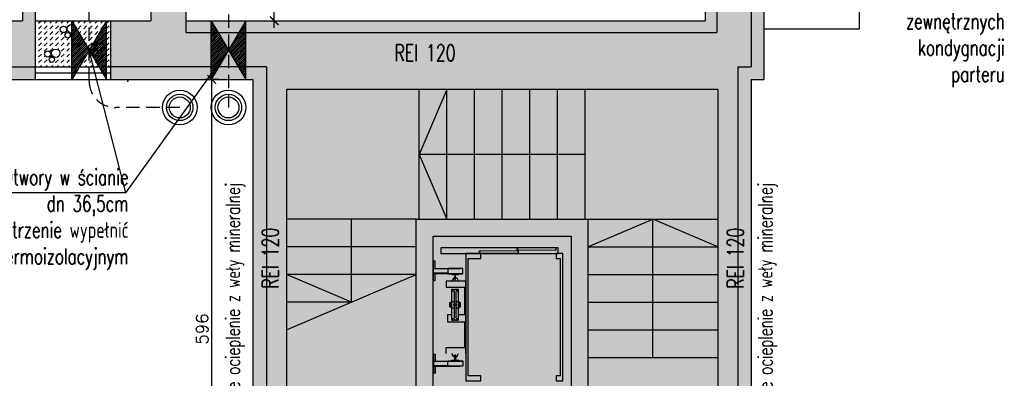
# Model space of a CAD drawing. Header units: millimetres. Extents: x 31969 to 285678, y -69766 to -1123.
# Tile 36 of 102: x 142723 to 143898, y -11032 to -10604. Entities that reach past the tile are written whole.
import ezdxf
from ezdxf.enums import TextEntityAlignment as Align
from ezdxf.lldxf.tags import DXFTag

# ---------------------------------------------------------------- set-up
doc = ezdxf.new("R2010")
doc.units = ezdxf.units.MM
doc.linetypes.add('KRE_16_8', pattern=[24, 16, -8])
for name, color, linetype in [('a- wentylacja Łukasza 2', 118, 'Continuous'), ('a-biblioteka', 251, 'Continuous'), ('a-izolacja 1', 3, 'Continuous'), ('a-opis 1', 3, 'Continuous'), ('a-opis 3', 15, 'Continuous'), ('a-przekrój 2', 251, 'Continuous'), ('a-schody', 3, 'Continuous'), ('a-stolarka okienna', 3, 'Continuous'), ('a-szraf', 252, 'Continuous'), ('a-wymiary', 11, 'Continuous'), ('a-ściany istniejące murowane', 6, 'Continuous'), ('a-ściany nośne projektowane', 7, 'Continuous')]:
    doc.layers.add(name, color=color, linetype=linetype)
doc.styles.add('MAREK', font='simplex.shx')
doc.styles.add('RS01507', font='romans.shx', dxfattribs={"width": 0.7, "height": 0.15})
doc.linetypes.add('BATTING', pattern='A,0.0001,-0.1,[134,ltypeshp.shx,S=0.1,R=0,X=-0.1,Y=0],-0.2,[134,ltypeshp.shx,S=0.1,R=180,X=0.1,Y=0],-0.1', length=0.4001)
tags = doc.linetypes.add('DASHED', pattern=[0.75, 0.5, -0.25]).pattern_tags.tags
tags[6:7] = [DXFTag(74, 4), DXFTag(75, 0), DXFTag(340, '0'), DXFTag(46, 1.0), DXFTag(50, 0.0), DXFTag(44, 0.0), DXFTag(45, 0.0)]
tags[4:5] = [DXFTag(74, 4), DXFTag(75, 0), DXFTag(340, '0'), DXFTag(46, 1.0), DXFTag(50, 0.0), DXFTag(44, 0.0), DXFTag(45, 0.0)]
doc.dimstyles.new('MAREK', dxfattribs={"dimscale": 0.85, "dimtxt": 17, "dimasz": 12, "dimexe": 10, "dimexo": 0.625, "dimgap": 5, "dimtad": 1, "dimdec": 1, "dimdsep": 46, "dimtxsty": 'MAREK', "dimblk1": 'ARCHTICK', "dimblk2": 'ARCHTICK', "dimsah": 1, "dimcen": 2.5, "dimdle": 10, "dimadec": 0, "dimazin": 0, "dimtfac": 1, "dimtdec": 1, "dimtmove": 1, "dimatfit": 3, "dimldrblk": 'ARCHTICK', "dimfxl": 0, "dimtolj": 1, "dimtzin": 0, "dimarcsym": 0})

# ---------------------------------------------------------------- blocks, each defined once
blk = doc.blocks.new('_ARCHTICK')
at = {"color": 0, "linetype": 'ByBlock', "const_width": 0.15}
blk.add_lwpolyline([(-0.5, -0.5), (0.5, 0.5)], dxfattribs=at)
blk = doc.blocks.new('*D46')
at = {"layer": 'a-wymiary', "color": 0, "lineweight": -2, "ltscale": 100}
for p, q in [((142960.4, -10675.1), (142943.4, -10675.1)), ((142951.9, -11279.6), (142951.9, -10666.6)), ((142960.4, -11271.1), (142943.4, -11271.1))]:
    blk.add_line(p, q, dxfattribs=at)
at = {"layer": 'DEFPOINTS', "color": 0, "ltscale": 100}
for p in [(142951.9, -10675.1), (143001.1, -10675.1), (143001.1, -11271.1)]:
    blk.add_point(p, dxfattribs=at)
at = {"layer": 'a-wymiary', "color": 0, "lineweight": -2, "ltscale": 100, "xscale": 10.2, "yscale": 10.2, "zscale": 10.2}
for p, rotation in [((142951.9, -10675.1), 90), ((142951.9, -11271.1), 270)]:
    blk.add_blockref('_ARCHTICK', p, dxfattribs=dict(at, rotation=rotation))
at = {"layer": 'a-wymiary', "color": 0, "ltscale": 100, "insert": (142940.4, -10973.1), "char_height": 14.45, "attachment_point": 5, "rotation": 90, "style": 'MAREK'}
blk.add_mtext('\\A1;596', dxfattribs=at)
blk = doc.blocks.new('*D107')
at = {"layer": 'a-wymiary', "color": 0, "lineweight": -2, "ltscale": 100}
for p, q in [((143017.9, -10402.1), (143034.9, -10402.1)), ((143026.4, -10613.6), (143026.4, -10393.6)), ((143017.9, -10605.1), (143034.9, -10605.1))]:
    blk.add_line(p, q, dxfattribs=at)
at = {"layer": 'DEFPOINTS', "color": 0, "ltscale": 100}
for p in [(142932.5, -10402.1), (143026.4, -10402.1), (142932.5, -10605.1)]:
    blk.add_point(p, dxfattribs=at)
at = {"layer": 'a-wymiary', "color": 0, "lineweight": -2, "ltscale": 100, "xscale": 10.2, "yscale": 10.2, "zscale": 10.2}
for p, rotation in [((143026.4, -10402.1), 90), ((143026.4, -10605.1), 270)]:
    blk.add_blockref('_ARCHTICK', p, dxfattribs=dict(at, rotation=rotation))
at = {"layer": 'a-wymiary', "color": 0, "ltscale": 100, "insert": (143014.9, -10503.6), "char_height": 14.45, "attachment_point": 5, "rotation": 90, "style": 'MAREK'}
blk.add_mtext('\\A1;203', dxfattribs=at)

msp = doc.modelspace()

# ---------------------------------------------------------------- hatches: boundary and pattern name
at = {"layer": 'a- wentylacja Łukasza 2'}
h = msp.add_hatch(dxfattribs=at)
h.set_pattern_fill('LINE', color=256, scale=0.5, angle=45)
h.set_pattern_definition([(45, (13.639, -0.0014), (-1.122532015, 1.122532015), [])])
h.paths.add_polyline_path([(142826.16, -10675.1), (142826.16, -10605.1), (142805.41, -10640.1)])
h.paths.add_polyline_path([(142805.41, -10640.1), (142784.66, -10605.1), (142784.66, -10675.1)])
h = msp.add_hatch(dxfattribs=at)
h.set_pattern_fill('LINE', color=256, scale=0.5, angle=45)
h.paths.add_polyline_path([(142992.53, -10619.1), (142984.23, -10619.1), (142971.78, -10640.1), (142983.64, -10660.1), (142992.53, -10660.1)])
h.paths.add_polyline_path([(142959.33, -10619.1), (142951.03, -10619.1), (142951.03, -10660.1), (142959.92, -10660.1), (142971.78, -10640.1)])
h.paths.add_polyline_path([(142951.03, -10605.1), (142951.03, -10619.1), (142959.33, -10619.1)])
h.paths.add_polyline_path([(142959.92, -10660.1), (142951.03, -10660.1), (142951.03, -10675.1)])
h.paths.add_polyline_path([(142992.53, -10660.1), (142983.64, -10660.1), (142992.53, -10675.1)])
h.paths.add_polyline_path([(142992.53, -10605.1), (142984.23, -10619.1), (142992.53, -10619.1)])
at = {"layer": 'a-przekrój 2', "ltscale": 100}
h = msp.add_hatch(dxfattribs=at)
h.set_pattern_fill('DASH', color=256, scale=1.5, angle=45, style=0)
h.set_pattern_definition([(45, (673, 0), (4e-16, 6.73519209), [4.7625, -4.7625])])
h.paths.add_polyline_path([(142831.07, -10605.1), (142815.56, -10605.1), (142815.56, -10631.68, -0.5710429), (142823.11, -10636.13, -0.5710429), (142815.56, -10640.59), (142815.56, -10641.48, -0.2086134), (142816.58, -10643.8, -0.2086134), (142815.56, -10646.12), (142815.56, -10660.1), (142831.07, -10660.1)])
h.paths.add_polyline_path([(142815.56, -10631.68), (142815.56, -10605.1), (142780.56, -10640.1), (142800.56, -10660.1), (142815.56, -10660.1), (142815.56, -10646.12, -0.6547889), (142810.24, -10643.8, -0.6547889), (142815.56, -10641.48), (142815.56, -10640.59, -0.2730397), (142812.93, -10636.13, -0.2730397)])
h.paths.add_polyline_path([(142812.28, -10637.02, -1), (142804.71, -10637.02, -1)], flags=16)
h.paths.add_polyline_path([(142815.56, -10605.1), (142780.56, -10605.1), (142780.56, -10611.25, -0.6876801), (142789.44, -10614.65, -0.6876801), (142780.56, -10618.05), (142780.56, -10619.26, -0.3385809), (142782.9, -10622.32, -0.3385809), (142780.56, -10625.37), (142780.56, -10640.1)])
h.paths.add_polyline_path([(142776.57, -10622.32, -0.4941196), (142780.56, -10619.26), (142780.56, -10618.05, -0.1850587), (142779.26, -10614.65, -0.1850587), (142780.56, -10611.25), (142780.56, -10605.1), (142745.56, -10605.1), (142780.56, -10640.1), (142780.56, -10625.37, -0.4941196)])
h.paths.add_polyline_path([(142771.04, -10615.54, -1), (142778.6, -10615.54, -1)], flags=16)
h.paths.add_polyline_path([(142745.56, -10605.1), (142745.56, -10660.1), (142760.56, -10660.1), (142780.56, -10640.1)])
h.paths.add_polyline_path([(142770.62, -10643.93, -1), (142760.44, -10643.93, -1)], flags=16)
h.paths.add_polyline_path([(142759.79, -10644.82, -1), (142752.22, -10644.82, -1)], flags=16)
h.paths.add_polyline_path([(142764.09, -10651.59, -1), (142757.75, -10651.59, -1)], flags=16)
h.paths.add_polyline_path([(142745.56, -10605.1), (142741.07, -10605.1), (142741.07, -10660.1), (142745.56, -10660.1)])
h.paths.add_polyline_path([(142780.56, -10640.1), (142760.56, -10660.1), (142780.56, -10660.1)], flags=17)
h.paths.add_polyline_path([(142780.56, -10640.1), (142780.56, -10660.1), (142800.56, -10660.1)], flags=17)
at = {"layer": 'a-szraf', "ltscale": 0.9}
h = msp.add_hatch(color=254, dxfattribs=at)
h.dxf.hatch_style = 1
h.paths.add_polyline_path([(143596.07, -10385.1), (143596.07, -10361.1), (143596.07, -10351.1), (143541.07, -10351.1), (143541.07, -10360.1), (143246.07, -10360.1), (143246.07, -10402.1), (143256.07, -10402.1), (143256.07, -10416.1), (143266.07, -10416.1), (143266.07, -10402.1), (143541.07, -10402.1), (143555.07, -10402.1), (143555.07, -10619.1), (142992.53, -10619.1), (142992.53, -10660.1), (143017.07, -10660.1), (143017.07, -11255.1), (143386.07, -11255.1), (143386.07, -11247.1), (143386.07, -11231.1), (143041.07, -11231.1), (143041.07, -10687.1), (143556.07, -10687.1), (143556.07, -11231.1), (143536.07, -11231.1), (143536.07, -11255.1), (143580.07, -11255.1), (143580.07, -10660.1), (143596.07, -10660.1)])
h.paths.add_polyline_path([(143611.07, -10385.1), (143596.07, -10385.1), (143596.07, -10660.1), (143580.07, -10660.1), (143580.07, -11255.1), (143536.07, -11255.1), (143536.07, -11271.1), (143596.07, -11271.1), (143596.07, -10675.1), (143611.07, -10675.1)])
h.paths.add_polyline_path([(143611.07, -10351.1), (143596.07, -10351.1), (143596.07, -10361.1), (143611.07, -10361.1)])
h.paths.add_polyline_path([(143017.07, -10660.1), (142992.53, -10660.1), (142992.53, -10675.1), (143001.07, -10675.1), (143001.07, -11271.1), (143386.07, -11271.1), (143386.07, -11255.1), (143017.07, -11255.1)])
h.paths.add_polyline_path([(143259.07, -11056.1), (143216.07, -11056.1), (143216.07, -10862.1), (143381.07, -10862.1), (143381.07, -11056.1), (143377.07, -11056.1), (143377.07, -11076.1), (143401.07, -11076.1), (143401.07, -10842.1), (143196.07, -10842.1), (143196.07, -11076.1), (143259.07, -11076.1)], flags=17)
h.paths.add_polyline_path([(143208.07, -11076.1), (143196.07, -11076.1), (143196.07, -11111.1), (143208.07, -11111.1)], flags=17)
h.paths.add_polyline_path([(143208.07, -11221.1), (143196.07, -11221.1), (143196.07, -11231.1), (143208.07, -11231.1)], flags=17)
h.paths.add_polyline_path([(142951.03, -10660.1), (142831.07, -10660.1), (142831.07, -10675.1), (142946.61, -10675.1), (142951.03, -10668.95)])
h.paths.add_polyline_path([(142951.03, -10619.1), (142921.07, -10619.1), (142921.07, -10605.1), (142921.07, -10524.1), (142879.07, -10524.1), (142879.07, -10605.1), (142831.07, -10605.1), (142831.07, -10660.1), (142951.03, -10660.1)])
h.paths.add_polyline_path([(142951.03, -10605.1), (142921.07, -10605.1), (142921.07, -10619.1), (142951.03, -10619.1)], flags=17)
h.paths.add_polyline_path([(142971.78, -10605.1), (142951.03, -10605.1), (142959.33, -10619.1), (142971.78, -10619.1)])
h.paths.add_polyline_path([(142951.03, -10605.1), (142951.03, -10619.1), (142959.33, -10619.1)], flags=17)
h.paths.add_polyline_path([(142992.53, -10605.1), (142971.78, -10605.1), (142971.78, -10619.1), (142984.23, -10619.1)])
h.paths.add_polyline_path([(142992.53, -10605.1), (142984.23, -10619.1), (142992.53, -10619.1)], flags=17)
h.paths.add_polyline_path([(142992.53, -10619.1), (142984.23, -10619.1), (142971.78, -10640.1), (142983.64, -10660.1), (142992.53, -10660.1)])
h.paths.add_polyline_path([(142959.33, -10619.1), (142951.03, -10619.1), (142951.03, -10660.1), (142957.4, -10660.1), (142971.78, -10640.1)])
h.paths.add_polyline_path([(142971.78, -10619.1), (142959.33, -10619.1), (142971.78, -10640.1)], flags=17)
h.paths.add_polyline_path([(142984.23, -10619.1), (142971.78, -10619.1), (142971.78, -10640.1)], flags=17)
h.paths.add_polyline_path([(142971.78, -10640.1), (142959.92, -10660.1), (142971.78, -10660.1)], flags=16)
h.paths.add_polyline_path([(142971.78, -10640.1), (142971.78, -10660.1), (142983.64, -10660.1)], flags=17)
h.paths.add_polyline_path([(142983.64, -10660.1), (142971.78, -10660.1), (142971.78, -10675.1), (142992.53, -10675.1)])
h.paths.add_polyline_path([(142971.78, -10660.1), (142959.92, -10660.1), (142951.03, -10675.1), (142971.78, -10675.1)])
h.paths.add_polyline_path([(142992.53, -10660.1), (142983.64, -10660.1), (142992.53, -10675.1)], flags=17)
h.paths.add_polyline_path([(142959.92, -10660.1), (142957.4, -10660.1), (142951.03, -10668.95), (142951.03, -10675.1)], flags=17)
h.paths.add_polyline_path([(142957.4, -10660.1), (142951.03, -10660.1), (142951.03, -10668.95)], flags=16)
h.paths.add_polyline_path([(142971.78, -10640.1), (142957.4, -10660.1), (142959.92, -10660.1)], flags=17)
h.paths.add_polyline_path([(142954.53, -10360.1), (142853.07, -10360.1), (142853.07, -10375.1), (142879.07, -10375.1), (142879.07, -10444.1), (142921.07, -10444.1), (142921.07, -10402.1), (142954.53, -10402.1)])
h.paths.add_polyline_path([(143127.56, -10360.1), (143036.07, -10360.1), (143036.07, -10375.1), (142989.03, -10375.1), (142989.03, -10402.1), (143127.56, -10402.1)])
h.paths.add_polyline_path([(143144.07, -10365.59), (143144.07, -10360.1), (143137.06, -10360.1), (143137.06, -10381.09)], flags=17)
h.paths.add_polyline_path([(143137.06, -10360.1), (143127.56, -10360.1), (143137.06, -10381.1), (143137.06, -10381.09)], flags=17)
h.paths.add_polyline_path([(143127.56, -10360.1), (143127.56, -10402.1), (143137.06, -10381.1)], flags=17)
h.paths.add_polyline_path([(143137.06, -10381.1), (143137.06, -10381.1), (143127.56, -10402.1), (143137.06, -10402.1)], flags=17)
h.paths.add_polyline_path([(143144.07, -10396.6), (143137.06, -10381.1), (143137.06, -10402.1), (143144.07, -10402.1)], flags=17)
h.paths.add_polyline_path([(143144.07, -10365.59), (143137.06, -10381.09), (143137.06, -10381.1), (143144.07, -10396.6)], flags=17)
h.paths.add_polyline_path([(142989.03, -10375.1), (142976.71, -10375.1), (142971.78, -10381.1), (142989.03, -10402.1)])
h.paths.add_polyline_path([(142976.71, -10375.1), (142971.78, -10375.1), (142971.78, -10381.1)], flags=17)
h.paths.add_polyline_path([(142971.78, -10375.1), (142966.85, -10375.1), (142971.78, -10381.1)], flags=17)
h.paths.add_polyline_path([(142966.85, -10375.1), (142966.07, -10375.1), (142966.07, -10374.15), (142954.53, -10360.1), (142954.53, -10402.1), (142971.78, -10381.1)])
h.paths.add_polyline_path([(142966.07, -10360.1), (142954.53, -10360.1), (142966.07, -10374.15)], flags=17)
h.paths.add_polyline_path([(142971.78, -10381.1), (142954.53, -10402.1), (142971.78, -10402.1)], flags=17)
h.paths.add_polyline_path([(142971.78, -10381.1), (142971.78, -10402.1), (142989.03, -10402.1)], flags=17)
h.paths.add_polyline_path([(142741.07, -10396.7), (142726.07, -10396.7), (142726.07, -10605.1), (142630.86, -10605.1), (142630.86, -10660.1), (142741.07, -10660.1), (142741.07, -10605.1)])
h.paths.add_polyline_path([(142741.07, -10660.1), (142630.86, -10660.1), (142630.86, -10675.1), (142741.07, -10675.1)])
h.paths.add_polyline_path([(142630.86, -10660.1), (142613.07, -10660.1), (142613.07, -10675.1), (142630.86, -10675.1)])
h.paths.add_polyline_path([(142630.86, -10605.1), (142613.07, -10605.1), (142613.07, -10660.1), (142630.86, -10660.1)])
h.paths.add_polyline_path([(142751.07, -10360.1), (142726.07, -10360.1), (142726.07, -10375.1), (142726.07, -10383.7), (142741.07, -10383.7), (142741.07, -10375.1), (142751.07, -10375.1)])
h.paths.add_polyline_path([(142741.07, -10383.7), (142733.57, -10390.2), (142741.07, -10390.2)])
h.paths.add_polyline_path([(142726.07, -10383.7), (142726.07, -10390.2), (142733.57, -10390.2)])
h.paths.add_polyline_path([(142741.07, -10383.7), (142726.07, -10383.7), (142733.57, -10390.2)])
h.paths.add_polyline_path([(142733.57, -10390.2), (142726.07, -10396.7), (142741.07, -10396.7)])
h.paths.add_polyline_path([(142733.57, -10390.2), (142726.07, -10390.2), (142726.07, -10396.7)], flags=17)
h.paths.add_polyline_path([(142741.07, -10390.2), (142733.57, -10390.2), (142741.07, -10396.7)], flags=17)
h.paths.add_polyline_path([(142523.07, -10660.1), (142376.07, -10660.1), (142376.07, -10675.1), (142523.07, -10675.1)])
h.paths.add_polyline_path([(142523.07, -10605.1), (142376.07, -10605.1), (142376.07, -10660.1), (142523.07, -10660.1)])
h.paths.add_polyline_path([(142286.07, -10605.1), (142206.07, -10605.1), (142206.07, -10388.99), (142191.07, -10388.99), (142191.07, -10605.1), (142158.07, -10605.1), (142158.07, -10660.1), (142286.07, -10660.1)])
h.paths.add_polyline_path([(142286.07, -10660.1), (142158.07, -10660.1), (142158.07, -10675.1), (142286.07, -10675.1)])
h.paths.add_polyline_path([(142068.07, -10660.1), (141971.07, -10660.1), (141971.07, -10675.1), (142068.07, -10675.1)])
h.paths.add_polyline_path([(142068.07, -10605.1), (142001.07, -10605.1), (142001.07, -10593.1), (141986.07, -10593.1), (141986.07, -10605.1), (141971.07, -10605.1), (141971.07, -10660.1), (142068.07, -10660.1)])
h.paths.add_polyline_path([(142027.07, -10456.2), (141986.07, -10456.2), (141986.07, -10503.1), (142027.07, -10503.1)])
h.paths.add_polyline_path([(142027.07, -10431.6), (142013.57, -10431.6), (141999.57, -10431.6), (141999.57, -10417.6), (142013.57, -10417.6), (142027.07, -10417.6), (142027.07, -10375.1), (142066.06, -10375.1), (142066.06, -10360.1), (141986.07, -10360.1), (141986.07, -10456.2), (142027.07, -10456.2)])
h.paths.add_polyline_path([(142027.07, -10417.6), (142013.57, -10417.6), (142013.57, -10431.6), (142027.07, -10431.6)], flags=17)
h.paths.add_polyline_path([(142085.07, -10360.1), (142066.06, -10360.1), (142085.07, -10364)], flags=17)
h.paths.add_polyline_path([(142085.07, -10364), (142066.06, -10360.1), (142066.06, -10375.1), (142085.07, -10371.19)])
h.paths.add_polyline_path([(142085.07, -10371.19), (142066.06, -10375.1), (142085.07, -10375.1)], flags=17)
h.paths.add_polyline_path([(142486.07, -10375.1), (142634.07, -10375.1), (142634.07, -10360.1), (142368.07, -10360.1), (142368.07, -10375.1), (142446.07, -10375.1), (142446.07, -10500.1), (142486.07, -10500.1)])
h.paths.add_polyline_path([(142236.07, -10360.1), (142187.07, -10360.1), (142187.07, -10375.1), (142191.07, -10375.1), (142191.07, -10375.99), (142206.07, -10375.99), (142206.07, -10375.1), (142236.07, -10375.1)])
h.paths.add_polyline_path([(142206.07, -10375.99), (142191.07, -10375.99), (142198.57, -10382.49)])
h.paths.add_polyline_path([(142191.07, -10375.99), (142191.07, -10382.49), (142198.57, -10382.49)], flags=17)
h.paths.add_polyline_path([(142206.07, -10375.99), (142198.57, -10382.49), (142206.07, -10382.49)], flags=17)
h.paths.add_polyline_path([(142206.07, -10382.49), (142198.57, -10382.49), (142206.07, -10388.99)])
h.paths.add_polyline_path([(142198.57, -10382.49), (142191.07, -10388.99), (142206.07, -10388.99)])
h.paths.add_polyline_path([(142198.57, -10382.49), (142191.07, -10382.49), (142191.07, -10388.99)])
h = msp.add_hatch(color=254, dxfattribs=at)
h.dxf.hatch_style = 1
h.paths.add_polyline_path([(143555.07, -10402.1), (143541.07, -10402.1), (143541.07, -10605.1), (142992.53, -10605.1), (142992.53, -10619.1), (143555.07, -10619.1)])
at = {"layer": 'a-szraf', "ltscale": 30}
h = msp.add_hatch(dxfattribs=at)
h.set_pattern_fill('DOTS', color=256, scale=3)
h.set_pattern_definition([(0, (0, -3342.232), (2.38125, 4.7625), [0, -4.7625])])
h.paths.add_polyline_path([(143588.07, -11271.1), (143334.07, -11271.1), (143334.07, -11433.1), (143588.07, -11433.1)])
h.paths.add_polyline_path([(143536.07, -11231.1), (143386.07, -11231.1), (143386.07, -11271.1), (143536.07, -11271.1)])
h.paths.add_polyline_path([(143556.07, -10842.1), (143401.07, -10842.1), (143401.07, -11231.1), (143536.07, -11231.1), (143556.07, -11231.1)])
h.paths.add_polyline_path([(143377.07, -11056.1), (143259.07, -11056.1), (143259.07, -11076.1), (143377.07, -11076.1)])
h.paths.add_polyline_path([(143381.07, -10862.1), (143216.07, -10862.1), (143216.07, -11056.1), (143381.07, -11056.1)])
h.paths.add_polyline_path([(143196.07, -10842.1), (143041.07, -10842.1), (143041.07, -11076.1), (143196.07, -11076.1)])
h.paths.add_polyline_path([(143556.07, -10687.1), (143041.07, -10687.1), (143041.07, -10842.1), (143196.07, -10842.1), (143556.07, -10842.1)])
h.paths.add_polyline_path([(143208.07, -11076.1), (143208.07, -11111.1), (143196.07, -11111.1), (143196.07, -11076.1), (143041.07, -11076.1), (143041.07, -11231.1), (143401.07, -11231.1), (143401.07, -11076.1)])

# ---------------------------------------------------------------- linework, layer by layer
at = {"layer": 'a- wentylacja Łukasza 2', "linetype": 'KRE_16_8'}
for p, q in [((142805.46, -10677.11), (142805.46, -10163.17)), ((142971.78, -10357.6), (142971.78, -10708.6)), ((142913.71, -10708.6), (142837.21, -10708.6))]:
    msp.add_line(p, q, dxfattribs=at)
at = {"layer": 'a- wentylacja Łukasza 2'}
for p, q in [((142784.66, -10605.1), (142826.16, -10675.1)), ((142784.66, -10675.1), (142784.66, -10605.1)), ((142826.16, -10605.1), (142784.66, -10675.1)), ((142826.16, -10675.1), (142826.16, -10605.1)), ((142951.03, -10605.1), (142992.53, -10675.1)), ((142951.03, -10675.1), (142951.03, -10605.1)), ((142992.53, -10605.1), (142951.03, -10675.1)), ((142992.53, -10675.1), (142992.53, -10605.1))]:
    msp.add_line(p, q, dxfattribs=at)
for centre, radius in [((142913.71, -10708.6), 20.75), ((142913.71, -10708.6), 15.75), ((142913.71, -10708.6), 12.5), ((142971.78, -10708.6), 20.75), ((142971.78, -10708.6), 15.75), ((142971.78, -10708.6), 12.5)]:
    msp.add_circle(centre, radius, dxfattribs=at)
at = {"layer": 'a- wentylacja Łukasza 2', "linetype": 'KRE_16_8'}
msp.add_arc((142836.91, -10677.11), 31.5, 180, 270.54335, dxfattribs=at)
for p in [(142851.76, -10677.1), (142883.26, -10708.6)]:
    msp.add_point(p, dxfattribs=at)
at = {"layer": 'a-biblioteka'}
for p, q in [((143365.57, -10876.1), (143225.57, -10876.1)), ((143225.57, -10876.1), (143225.57, -10883.1)), ((143225.57, -10883.1), (143365.57, -10883.1)), ((143365.57, -10883.1), (143365.57, -10876.1)), ((143216.07, -10892.27), (143216.57, -10892.27)), ((143216.57, -10915.27), (143216.57, -10892.27)), ((143218.67, -10892.27), (143216.57, -10892.27)), ((143218.67, -10900.67), (143218.67, -10892.27)), ((143218.67, -10915.27), (143218.67, -10906.87)), ((143251.57, -10900.67), (143233.57, -10900.67)), ((143233.57, -10900.67), (143233.57, -10907.27)), ((143233.57, -10906.87), (143251.57, -10906.87)), ((143233.57, -10907.27), (143242.57, -10907.27)), ((143242.57, -10907.27), (143251.57, -10907.27)), ((143251.57, -10907.27), (143251.57, -10900.67)), ((143216.07, -10915.27), (143216.57, -10915.27)), ((143216.57, -10915.27), (143218.67, -10915.27)), ((143240.77, -10912.05), (143238.57, -10916.05)), ((143242.12, -10912.05), (143240.77, -10912.05)), ((143243.02, -10912.05), (143244.37, -10912.05)), ((143244.37, -10912.05), (143246.57, -10916.05)), ((143216.07, -11002.92), (143216.57, -11002.92)), ((143216.57, -11002.92), (143216.57, -11025.92)), ((143216.57, -11002.92), (143218.67, -11002.92)), ((143218.67, -11002.92), (143218.67, -11011.32)), ((143240.77, -11006.15), (143238.57, -11002.15)), ((143244.37, -11006.15), (143246.57, -11002.15)), ((143233.57, -11017.52), (143233.57, -11010.92)), ((143233.57, -11010.92), (143242.57, -11010.92)), ((143233.57, -11011.32), (143251.57, -11011.32)), ((143242.12, -11006.15), (143240.77, -11006.15)), ((143242.57, -11010.92), (143251.57, -11010.92)), ((143243.02, -11006.15), (143244.37, -11006.15)), ((143251.57, -11010.92), (143251.57, -11017.52)), ((143216.07, -11025.92), (143216.57, -11025.92)), ((143218.67, -11025.92), (143216.57, -11025.92)), ((143218.67, -11017.52), (143218.67, -11025.92)), ((143251.57, -11017.52), (143233.57, -11017.52))]:
    msp.add_line(p, q, dxfattribs=at)
at = {"layer": 'a-biblioteka', "linetype": 'Continuous', "lineweight": 15}
for p, q in [((143271.07, -10882.6), (143271.07, -10880.9)), ((143271.07, -10880.9), (143272.27, -10880.9)), ((143318.07, -10882.6), (143271.07, -10882.6)), ((143272.27, -10881.02), (143271.19, -10881.02)), ((143271.19, -10881.02), (143271.19, -10882.48)), ((143271.19, -10882.48), (143317.95, -10882.48)), ((143317.87, -10879.82), (143271.31, -10879.82)), ((143271.31, -10879.82), (143271.31, -10880.8)), ((143271.31, -10880.8), (143272.7, -10880.8)), ((143271.31, -10881.12), (143271.31, -10882.42)), ((143272.7, -10881.12), (143271.31, -10881.12)), ((143271.31, -10882.42), (143317.87, -10882.42)), ((143272.27, -10880.9), (143272.27, -10881.02)), ((143272.7, -10880.8), (143272.7, -10881.12)), ((143315.17, -10879.72), (143315.17, -10879.6)), ((143315.17, -10879.6), (143318.07, -10879.6)), ((143317.95, -10879.72), (143315.17, -10879.72)), ((143317.27, -10877.4), (143316.07, -10877.4)), ((143316.07, -10877.4), (143316.07, -10879.1)), ((143316.07, -10879.1), (143363.07, -10879.1)), ((143316.19, -10878.98), (143316.19, -10877.52)), ((143316.19, -10877.52), (143317.27, -10877.52)), ((143362.95, -10878.98), (143316.19, -10878.98)), ((143316.31, -10877.3), (143316.31, -10876.32)), ((143316.31, -10876.32), (143362.87, -10876.32)), ((143317.7, -10877.3), (143316.31, -10877.3)), ((143316.31, -10877.62), (143317.7, -10877.62)), ((143316.31, -10878.92), (143316.31, -10877.62)), ((143362.87, -10878.92), (143316.31, -10878.92)), ((143317.18, -10880.98), (143317.87, -10880.98)), ((143317.18, -10881.46), (143317.18, -10880.98)), ((143317.87, -10881.46), (143317.18, -10881.46)), ((143317.27, -10877.52), (143317.27, -10877.4)), ((143317.7, -10877.62), (143317.7, -10877.3)), ((143317.87, -10880.98), (143317.87, -10879.82)), ((143317.87, -10882.42), (143317.87, -10881.46)), ((143317.95, -10882.48), (143317.95, -10879.72)), ((143318.04, -10879.6), (143318.07, -10879.6)), ((143318.07, -10882.6), (143318.07, -10879.6)), ((143318.07, -10879.6), (143318.07, -10882.6)), ((143363.07, -10876.1), (143360.17, -10876.1)), ((143360.17, -10876.1), (143360.17, -10876.22)), ((143360.17, -10876.22), (143362.95, -10876.22)), ((143362.18, -10877.48), (143362.18, -10877.96)), ((143362.87, -10877.48), (143362.18, -10877.48)), ((143362.18, -10877.96), (143362.87, -10877.96)), ((143362.87, -10876.32), (143362.87, -10877.48)), ((143362.87, -10877.96), (143362.87, -10878.92)), ((143362.95, -10876.22), (143362.95, -10878.98)), ((143363.07, -10876.1), (143363.04, -10876.1)), ((143363.07, -10879.1), (143363.07, -10876.1)), ((143363.07, -10876.1), (143363.07, -10879.1))]:
    msp.add_line(p, q, dxfattribs=at)
at = {"layer": 'a-biblioteka', "ltscale": 100}
for p, q in [((143216.57, -10900.67), (143248.05, -10900.67)), ((143233.57, -10901.07), (143216.57, -10901.07)), ((143233.57, -10906.47), (143216.57, -10906.47)), ((143216.57, -10906.87), (143248.05, -10906.87)), ((143231.57, -10916.05), (143231.57, -10922.95)), ((143255.07, -10916.05), (143231.57, -10916.05)), ((143255.07, -11002.15), (143255.07, -10916.05)), ((143231.57, -10922.95), (143255.07, -10922.95)), ((143238.72, -10962.6), (143238.72, -10925.6)), ((143238.72, -10925.6), (143239.42, -10925.6)), ((143238.72, -10927.6), (143240.57, -10927.6)), ((143239.61, -10925.87), (143239.42, -10925.6)), ((143240.44, -10925.87), (143240.62, -10925.6)), ((143240.62, -10925.6), (143241.12, -10925.6)), ((143241.31, -10925.87), (143241.12, -10925.6)), ((143241.57, -10959.6), (143241.57, -10928.6)), ((143242.14, -10925.87), (143242.32, -10925.6)), ((143242.32, -10925.6), (143242.82, -10925.6)), ((143243.01, -10925.87), (143242.82, -10925.6)), ((143243.57, -10959.6), (143243.57, -10928.6)), ((143243.84, -10925.87), (143244.02, -10925.6)), ((143244.02, -10925.6), (143244.52, -10925.6)), ((143244.71, -10925.87), (143244.52, -10925.6)), ((143244.57, -10927.6), (143246.42, -10927.6)), ((143245.54, -10925.87), (143245.72, -10925.6)), ((143245.72, -10925.6), (143246.42, -10925.6)), ((143246.42, -10962.6), (143246.42, -10925.6)), ((143253.57, -10922.95), (143253.57, -10955.65)), ((143236.27, -10942.26), (143236.27, -10941.6)), ((143236.27, -10941.6), (143236.77, -10941.6)), ((143236.27, -10945.93), (143236.27, -10942.26)), ((143236.77, -10941.6), (143237.17, -10941.6)), ((143236.77, -10941.6), (143237.72, -10941.6)), ((143237.72, -10947.9), (143237.72, -10940.3)), ((143237.72, -10940.3), (143240.57, -10940.3)), ((143244.57, -10940.3), (143247.42, -10940.3)), ((143247.42, -10947.9), (143247.42, -10940.3)), ((143247.42, -10941.6), (143248.37, -10941.6)), ((143247.97, -10941.6), (143248.37, -10941.6)), ((143248.37, -10941.6), (143248.87, -10941.6)), ((143248.87, -10942.26), (143248.87, -10941.6)), ((143248.87, -10946.6), (143248.87, -10942.26)), ((143233.92, -10955.65), (143235.03, -10955.65)), ((143233.92, -10956.15), (143233.92, -10955.65)), ((143233.92, -10956.76), (143233.92, -10956.16)), ((143233.92, -10963.83), (143233.92, -10956.76)), ((143235.03, -10955.65), (143238.72, -10955.65)), ((143236.27, -10946.6), (143236.27, -10945.93)), ((143236.27, -10946.6), (143236.77, -10946.6)), ((143236.77, -10946.6), (143237.17, -10946.6)), ((143236.77, -10946.6), (143237.72, -10946.6)), ((143237.72, -10947.9), (143240.57, -10947.9)), ((143244.57, -10947.9), (143246.42, -10947.9)), ((143246.42, -10947.9), (143246.67, -10947.9)), ((143246.42, -10955.65), (143255.07, -10955.65)), ((143246.67, -10947.9), (143247.42, -10947.9)), ((143247.42, -10946.6), (143248.37, -10946.6)), ((143247.97, -10946.6), (143248.37, -10946.6)), ((143248.37, -10946.6), (143248.87, -10946.6)), ((143233.92, -10964.44), (143233.92, -10963.83)), ((143233.92, -10964.95), (143233.92, -10964.45)), ((143235.03, -10964.95), (143233.92, -10964.95)), ((143255.07, -10964.95), (143235.03, -10964.95)), ((143238.72, -10960.6), (143240.57, -10960.6)), ((143238.72, -10962.6), (143239.42, -10962.6)), ((143239.61, -10962.32), (143239.42, -10962.6)), ((143240.44, -10962.32), (143240.62, -10962.6)), ((143240.62, -10962.6), (143241.12, -10962.6)), ((143241.31, -10962.32), (143241.12, -10962.6)), ((143242.14, -10962.32), (143242.32, -10962.6)), ((143242.32, -10962.6), (143242.82, -10962.6)), ((143243.01, -10962.32), (143242.82, -10962.6)), ((143243.84, -10962.32), (143244.02, -10962.6)), ((143244.02, -10962.6), (143244.52, -10962.6)), ((143244.71, -10962.32), (143244.52, -10962.6)), ((143244.57, -10960.6), (143246.42, -10960.6)), ((143245.54, -10962.32), (143245.72, -10962.6)), ((143245.72, -10962.6), (143246.42, -10962.6)), ((143253.57, -10964.95), (143253.57, -10995.25)), ((143231.57, -11002.15), (143231.57, -10995.25)), ((143231.57, -10995.25), (143255.07, -10995.25)), ((143216.57, -11011.32), (143248.05, -11011.32)), ((143233.57, -11011.72), (143216.57, -11011.72)), ((143233.57, -11017.12), (143216.57, -11017.12)), ((143216.57, -11017.52), (143248.05, -11017.52))]:
    msp.add_line(p, q, dxfattribs=at)
at = {"layer": 'a-biblioteka', "linetype": 'Continuous', "lineweight": 30, "flags": 128}
for points in [[(143273.07, -10883.1), (143255.07, -10883.1), (143255.07, -11035.1), (143273.07, -11035.1), (143273.07, -11029.1), (143258.07, -11029.1), (143258.07, -10889.1), (143273.07, -10889.1)], [(143371.07, -10883.1), (143363.07, -10883.1), (143363.07, -10889.1), (143368.07, -10889.1), (143368.07, -11029.1), (143363.07, -11029.1), (143363.07, -11035.1), (143371.07, -11035.1)]]:
    msp.add_lwpolyline(points, close=True, dxfattribs=at)
at = {"layer": 'a-biblioteka', "ltscale": 100}
for points in [[(143238.72, -10907.89), (143241.91, -10908.08, -0.396768), (143242.19, -10908.38), (143242.19, -10911.48), (143242.12, -10911.56), (143242.12, -10914.1), (143242.57, -10914.1), (143243.02, -10914.1), (143243.02, -10911.56), (143242.94, -10911.48), (143242.94, -10908.38, -0.396768), (143243.22, -10908.08), (143246.41, -10907.89, 0.396768), (143246.69, -10907.59), (143246.69, -10907.27), (143238.44, -10907.27), (143238.44, -10907.59, 0.396768)], [(143238.72, -11010.3), (143241.91, -11010.11, 0.396768), (143242.19, -11009.81), (143242.19, -11006.71), (143242.12, -11006.64), (143242.12, -11004.1), (143242.57, -11004.1), (143243.02, -11004.1), (143243.02, -11006.64), (143242.94, -11006.71), (143242.94, -11009.81, 0.396768), (143243.22, -11010.11), (143246.41, -11010.3, -0.396768), (143246.69, -11010.6), (143246.69, -11010.92), (143238.44, -11010.92), (143238.44, -11010.6, -0.396768)]]:
    msp.add_lwpolyline(points, format="xyb", close=True, dxfattribs=at)
msp.add_circle((143242.57, -10944.1), 1.6, dxfattribs=at)
for centre, radius, start, end in [((143240.02, -10925.6), 0.5, 213.55731, 326.44269), ((143240.57, -10928.6), 1, 0, 90), ((143241.72, -10925.6), 0.5, 213.55731, 326.44269), ((143243.42, -10925.6), 0.5, 213.55731, 326.44269), ((143244.57, -10928.6), 1, 90, 180), ((143245.12, -10925.6), 0.5, 213.55731, 326.44269), ((143240.57, -10939.3), 1, 270, 0), ((143244.57, -10939.3), 1, 180, 270), ((143240.57, -10948.9), 1, 0, 90), ((143244.57, -10948.9), 1, 90, 180), ((143240.02, -10962.6), 0.5, 33.55731, 146.44269), ((143240.57, -10959.6), 1, 270, 0), ((143241.72, -10962.6), 0.5, 33.55731, 146.44269), ((143243.42, -10962.6), 0.5, 33.55731, 146.44269), ((143244.57, -10959.6), 1, 180, 270), ((143245.12, -10962.6), 0.5, 33.55731, 146.44269)]:
    msp.add_arc(centre, radius, start, end, dxfattribs=at)
at = {"layer": 'a-izolacja 1'}
for p, q in [((143596.07, -10385.1), (143596.07, -10660.1)), ((142613.07, -10660.1), (142741.07, -10660.1)), ((143017.07, -10660.1), (142831.07, -10660.1)), ((143017.07, -10660.1), (143017.07, -11255.1)), ((143580.07, -10660.1), (143596.07, -10660.1)), ((143580.07, -10660.1), (143580.07, -11255.1)), ((142741.07, -10675.1), (142831.07, -10675.1))]:
    msp.add_line(p, q, dxfattribs=at)
at = {"layer": 'a-opis 1', "ltscale": 40}
for q in [(142805.46, -10640.17), (142971.78, -10640.1), (142567.66, -10810.53)]:
    msp.add_line((142849.2, -10810.53), q, dxfattribs=at)
at = {"layer": 'a-przekrój 2', "linetype": 'BATTING', "ltscale": 15}
msp.add_line((142741.07, -10667.21), (142831.07, -10667.21), dxfattribs=at)
at = {"layer": 'a-przekrój 2'}
for centre, radius in [((142774.82, -10615.54), 3.78), ((142784.35, -10614.65), 5.09), ((142779.73, -10622.32), 3.17), ((142765.53, -10643.93), 5.09), ((142808.49, -10637.02), 3.78), ((142818.02, -10636.13), 5.09), ((142756, -10644.82), 3.78), ((142760.92, -10651.59), 3.17), ((142813.41, -10643.8), 3.17)]:
    msp.add_circle(centre, radius, dxfattribs=at)
at = {"layer": 'a-schody', "ltscale": 300}
for p, q in [((143232.57, -10687.1), (143199.57, -10764.6)), ((143199.57, -10842.1), (143199.57, -10687.1)), ((143232.57, -10842.1), (143232.57, -10687.1)), ((143265.57, -10842.1), (143265.57, -10687.1)), ((143298.57, -10842.1), (143298.57, -10687.1)), ((143331.57, -10842.1), (143331.57, -10687.1)), ((143364.57, -10842.1), (143364.57, -10687.1)), ((143397.57, -10842.1), (143397.57, -10687.1)), ((143397.57, -10764.6), (143199.57, -10764.6)), ((143199.57, -10764.6), (143232.57, -10842.1)), ((143196.07, -10842.1), (143041.07, -10842.1)), ((143118.57, -10941.1), (143118.57, -10842.1)), ((143401.07, -10875.1), (143478.57, -10842.1)), ((143401.07, -10842.1), (143556.07, -10842.1)), ((143478.57, -11007.1), (143478.57, -10842.1)), ((143556.07, -10875.1), (143478.57, -10842.1)), ((143196.07, -10875.1), (143041.07, -10875.1)), ((143401.07, -10875.1), (143556.07, -10875.1)), ((143196.07, -10908.1), (143041.07, -10908.1)), ((143041.07, -10974.1), (143196.07, -10908.1)), ((143118.57, -10941.1), (143041.07, -10908.1)), ((143401.07, -10908.1), (143556.07, -10908.1)), ((143118.57, -10941.1), (143041.07, -10941.1)), ((143401.07, -10941.1), (143556.07, -10941.1)), ((143401.07, -10974.1), (143556.07, -10974.1)), ((143401.07, -11007.1), (143556.07, -11007.1))]:
    msp.add_line(p, q, dxfattribs=at)
at = {"layer": 'a-stolarka okienna', "linetype": 'DASHED', "lineweight": 25, "ltscale": 20}
for p, q in [((143555.07, -10402.1), (143555.07, -10619.1)), ((143725.07, -10517.1), (143725.07, -10615.1)), ((142921.07, -10605.1), (142921.07, -10619.1)), ((143725.07, -10615.1), (143611.07, -10615.1)), ((142921.07, -10619.1), (143555.07, -10619.1))]:
    msp.add_line(p, q, dxfattribs=at)
at = {"layer": 'a-ściany istniejące murowane'}
for p, q in [((142726.07, -10375.1), (142726.07, -10605.1)), ((142741.07, -10375.1), (142741.07, -10605.1)), ((143611.07, -10385.1), (143611.07, -10675.1)), ((143541.07, -10402.1), (143541.07, -10605.1)), ((142879.07, -10524.1), (142879.07, -10605.1)), ((142921.07, -10524.1), (142921.07, -10605.1)), ((142613.07, -10605.1), (142726.07, -10605.1)), ((142741.07, -10605.1), (142741.07, -10675.1)), ((142831.07, -10605.1), (142879.07, -10605.1)), ((142831.07, -10605.1), (142831.07, -10675.1)), ((142921.07, -10605.1), (143541.07, -10605.1)), ((142613.07, -10675.1), (142741.07, -10675.1)), ((142831.07, -10675.1), (143001.07, -10675.1)), ((143001.07, -10675.1), (143001.07, -11271.1)), ((143001.07, -10675.1), (143001.07, -11271.1)), ((143596.07, -10675.1), (143611.07, -10675.1)), ((143596.07, -10675.1), (143596.07, -11271.1)), ((143596.07, -10675.1), (143596.07, -11271.1)), ((143556.07, -10687.1), (143041.07, -10687.1)), ((143041.07, -10687.1), (143041.07, -11231.1)), ((143556.07, -10687.1), (143556.07, -11231.1))]:
    msp.add_line(p, q, dxfattribs=at)
for points in [[(143196.07, -10842.1), (143401.07, -10842.1), (143401.07, -11076.1), (143377.07, -11076.1)], [(143259.07, -11076.1), (143196.07, -11076.1), (143196.07, -10842.1), (143216.07, -10842.1)], [(143216.07, -10862.1), (143381.07, -10862.1), (143381.07, -11056.1), (143377.07, -11056.1)], [(143259.07, -11056.1), (143216.07, -11056.1), (143216.07, -10862.1), (143216.07, -10862.1)]]:
    msp.add_lwpolyline(points, dxfattribs=at)
at = {"layer": 'a-ściany nośne projektowane', "ltscale": 100}
for p, q in [((142741.07, -10605.1), (142831.07, -10605.1)), ((142741.07, -10660.1), (142831.07, -10660.1))]:
    msp.add_line(p, q, dxfattribs=at)

# ---------------------------------------------------------------- texts
at = {"layer": 'a-opis 1', "ltscale": 40, "style": 'RS01507', "width": 0.7}
for p in [(142977.03, -11111.35), (143612.76, -11111.35)]:
    msp.add_text('Istniejące ocieplenie z weły mineralnej', height=17.1027, rotation=90, dxfattribs=at).set_placement(p, align=Align.MIDDLE_LEFT)
at = {"layer": 'a-opis 1', "ltscale": 40, "char_height": 18.9125, "attachment_point": 9, "style": 'RS01507'}
for s, width, insert in [('Przebudowa schodów zewnętrznych kondygnacji parteru ', 191.6548, (143898.89, -10684.41)), ('\\pt94.563;Otwory w ścianie \\Pdn 36,5cm\\PWolne przestrzenie wypełnić materiałem termoizolacyjnym', 287.564, (142852.5, -10902.07))]:
    msp.add_mtext_dynamic_manual_height_columns(s, width=width, gutter_width=12.5, heights=[0], dxfattribs=dict(at, insert=insert))
at = {"layer": 'a-opis 3', "ltscale": 40, "insert": (142974.66, -10653.25), "char_height": 19.613, "width": 649.6209, "attachment_point": 7, "style": 'RS01507'}
msp.add_mtext('{\\W7.2638;  }REI 120', dxfattribs=at)
at = {"layer": 'a-opis 3', "ltscale": 40, "char_height": 19.613, "width": 649.6209, "attachment_point": 7, "rotation": 90, "style": 'RS01507'}
for insert in [(143031.56, -11120.48), (143586.95, -11120.48)]:
    msp.add_mtext('{\\W7.2638;  }REI 120', dxfattribs=dict(at, insert=insert))

# ---------------------------------------------------------------- dimensions: what is measured, and where the dimension line sits
at = {"layer": 'a-wymiary', "ltscale": 100}
for base, p1, p2, picture, middle in [((143026.41, -10402.1), (142932.54, -10605.1), (142932.54, -10402.1), '*D107', (143014.94, -10503.6)), ((142951.86, -10675.1), (143001.07, -11271.1), (143001.07, -10675.1), '*D46', (142940.38, -10973.1))]:
    dim = msp.add_linear_dim(base=base, p1=p1, p2=p2, angle=90, dimstyle='MAREK', dxfattribs=at)
    dim.commit()
    dim.dimension.update_dxf_attribs({"geometry": picture, "text_midpoint": middle})

doc.saveas('drawing.dxf')
